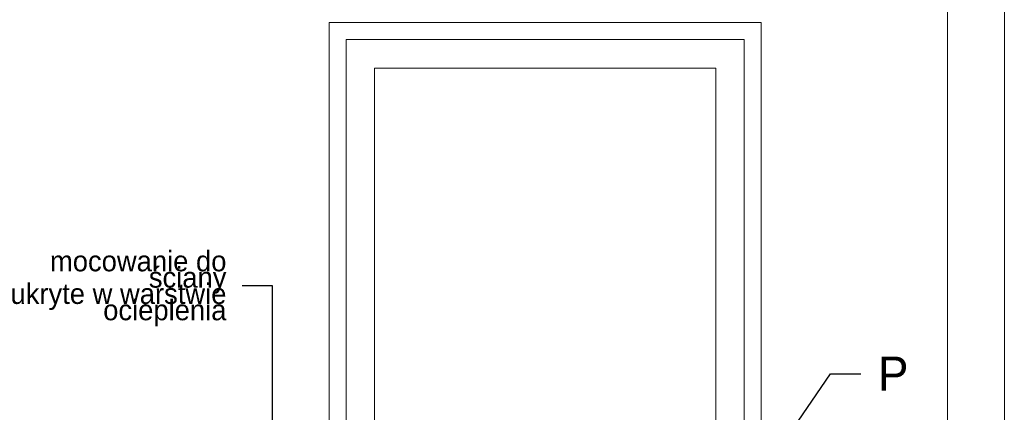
# Model space of a CAD drawing. Extents: x -445637 to -363038, y -16784 to 2261.
# Tile 23 of 29: x -434773 to -433041, y -13898 to -13208. Entities that reach past the tile are written whole.
import ezdxf

# ---------------------------------------------------------------- set-up
doc = ezdxf.new("R2010")
doc.units = 0
doc.header["$MEASUREMENT"] = 0
doc.layers.add('Arch opisy_Nr_Pióra__21', color=7, linetype='Continuous', lineweight=13)
doc.layers.add('ARCH TABELA_Nr_Pióra__21', color=7, linetype='Continuous', lineweight=13)
doc.layers.add('INWENT. OKNA_Nr_Pióra__2', color=7, linetype='Continuous', lineweight=13, true_color=0x7f7f7f)
doc.layers.add('INWENT.ŚCIANY_Nr_Pióra__2', color=7, linetype='Continuous', lineweight=13, true_color=0x7f7f7f)
doc.styles.add('GENERATED_STYLE_3', font='txt')
doc.styles.add('GENERATED_STYLE_4', font='txt')
doc.dimstyles.new('GENERATED_STYLE__7', dxfattribs={"dimtxt": 0.18, "dimasz": 21.888, "dimexe": 0.18, "dimexo": 0.0625, "dimgap": 0.09, "dimtad": 0, "dimtih": 1, "dimtoh": 1, "dimdec": 4, "dimzin": 0, "dimdsep": 46, "dimcen": 0.09, "dimadec": 0, "dimazin": 0, "dimtfac": 1, "dimtdec": 4, "dimtmove": 0, "dimatfit": 3, "dimldrblk": 'ARROWHEAD_11', "dimfxl": 0, "dimtolj": 1, "dimtzin": 0, "dimarcsym": 0})

# ---------------------------------------------------------------- blocks, each defined once
blk = doc.blocks.new('ARROWHEAD_11')
at = {"color": 0, "linetype": 'Continuous', "lineweight": 0}
blk.add_line((0, 0), (-1, 0), dxfattribs=at)
at = {"color": 0, "linetype": 'Continuous', "lineweight": 0, "const_width": 0.25, "flags": 128}
blk.add_lwpolyline([(-0.125, 0, 1), (0.125, 0, 1)], format="xyb", close=True, dxfattribs=at)

msp = doc.modelspace()

# ---------------------------------------------------------------- linework, layer by layer
at = {"layer": 'ARCH TABELA_Nr_Pióra__21', "linetype": 'Continuous'}
for p, q in [((-433041.3, -10844.2), (-433041.3, -16784.2)), ((-433141.3, -10944.2), (-433141.3, -15522))]:
    msp.add_line(p, q, dxfattribs=at)
at = {"layer": 'INWENT. OKNA_Nr_Pióra__2', "linetype": 'Continuous'}
for p, q in [((-434198.9, -13242.6), (-433498.9, -13242.6)), ((-434198.9, -14112.6), (-434198.9, -13242.6)), ((-433498.9, -14112.6), (-433498.9, -13242.6)), ((-434148.9, -13292.6), (-433548.9, -13292.6)), ((-434148.9, -14112.6), (-434148.9, -13292.6)), ((-433548.9, -14112.6), (-433548.9, -13292.6))]:
    msp.add_line(p, q, dxfattribs=at)
at = {"layer": 'INWENT.ŚCIANY_Nr_Pióra__2', "linetype": 'Continuous'}
for p, q in [((-434228.9, -13212.6), (-433468.9, -13212.6)), ((-434228.9, -15212.6), (-434228.9, -13212.6)), ((-433468.9, -15212.6), (-433468.9, -13212.6))]:
    msp.add_line(p, q, dxfattribs=at)

# ---------------------------------------------------------------- texts
at = {"layer": 'Arch opisy_Nr_Pióra__21', "linetype": 'Continuous', "insert": (-434409.6, -13680.4), "char_height": 36, "width": 397.442, "attachment_point": 6, "line_spacing_factor": 0.477791, "style": 'GENERATED_STYLE_4'}
msp.add_mtext('{mocowanie do ściany\\Pukryte w warstwie\\Pocieplenia}', dxfattribs=at)
at = {"layer": 'Arch opisy_Nr_Pióra__21', "linetype": 'Continuous', "insert": (-433263.4, -13829.9), "char_height": 60, "width": 46.306, "attachment_point": 4, "style": 'GENERATED_STYLE_3'}
msp.add_mtext('{P}', dxfattribs=at)

# ---------------------------------------------------------------- leaders
at = {"layer": 'Arch opisy_Nr_Pióra__21', "linetype": 'Continuous', "annotation_type": 0, "has_hookline": 1, "hookline_direction": 1}
for points, text_width in [([(-434328.4, -14138.7), (-434328.4, -13675.7), (-434381.8, -13675.7)], 384), ([(-433540.2, -14112.6), (-433347.1, -13830.2), (-433293.7, -13830.2)], 40)]:
    msp.add_leader(points, dimstyle='GENERATED_STYLE__7', dxfattribs=dict(at, text_width=text_width))

doc.saveas('drawing.dxf')
